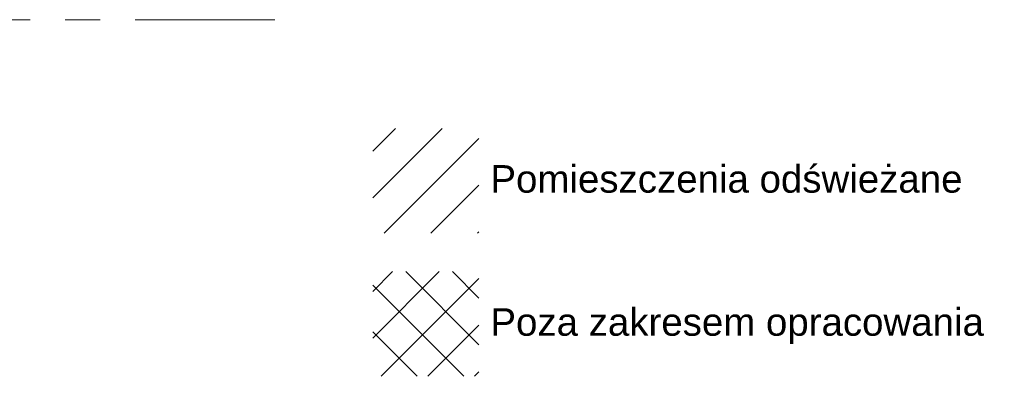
# Model space of a CAD drawing. Header units: centimetres. Extents: x -1737 to 3083, y -1 to 3760.
# Tile 33 of 36: x 2189 to 3083, y 47 to 371. Entities that reach past the tile are written whole.
import ezdxf

# ---------------------------------------------------------------- set-up
doc = ezdxf.new("R2010")
doc.units = ezdxf.units.CM
doc.linetypes.add('Oś', pattern=[222.25, 127, -31.75, 31.75, -31.75])
for name, color, linetype, lineweight in [('A-DETL-GENF', 92, 'Continuous', 9), ('G-ANNO-TEXT', 231, 'Continuous', 13), ('S-GRID', 1, 'Continuous', 13)]:
    doc.layers.add(name, color=color, linetype=linetype, lineweight=lineweight)
doc.styles.add('Arial_11', font='arial.ttf', dxfattribs={"height": 25})

msp = doc.modelspace()

# ---------------------------------------------------------------- linework, layer by layer
at = {"layer": 'A-DETL-GENF', "color": 251, "linetype": 'Continuous', "lineweight": 9}
for p, q in [((2509.41, 251.75), (2530.13, 272.47)), ((2509.41, 209.32), (2572.56, 272.47)), ((2519.82, 177.31), (2605.92, 263.41)), ((2562.25, 177.31), (2605.92, 220.98)), ((2604.67, 177.31), (2605.92, 178.56)), ((2509.41, 124.47), (2527.41, 142.47)), ((2509.41, 82.04), (2569.83, 142.47)), ((2517.1, 47.31), (2605.92, 136.13)), ((2605.92, 76), (2539.46, 142.47)), ((2605.92, 118.43), (2581.89, 142.47)), ((2592.19, 47.31), (2509.41, 130.09)), ((2559.53, 47.31), (2605.92, 93.7)), ((2549.77, 47.31), (2509.41, 87.66)), ((2601.95, 47.31), (2605.92, 51.28))]:
    msp.add_line(p, q, dxfattribs=at)
at = {"layer": 'S-GRID', "color": 251, "linetype": 'Oś', "lineweight": 9}
msp.add_line((2420.49, 371.33), (1302.38, 371.33), dxfattribs=at)

# ---------------------------------------------------------------- texts
at = {"layer": 'G-ANNO-TEXT', "color": 251, "lineweight": 9, "style": 'Arial_11'}
for s, p in [('Pomieszczenia odświeżane', (2616.32, 214.16)), ('Poza zakresem opracowania', (2616.32, 84.16))]:
    msp.add_text(s, height=25, dxfattribs=at).set_placement(p)

doc.saveas('drawing.dxf')
